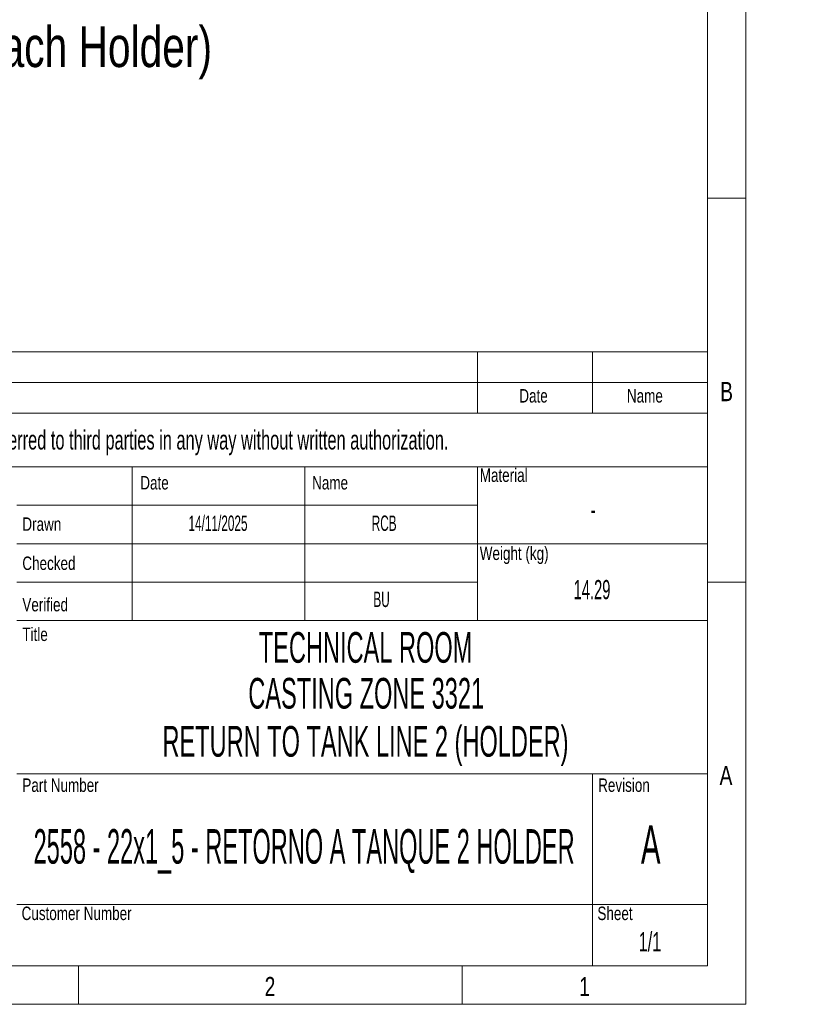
# Model space of a CAD drawing. Header units: millimetres. Extents: x 15 to 598, y 5 to 415.
# Tile 11 of 13: x 494 to 598, y 5 to 133. Entities that reach past the tile are written whole.
import ezdxf

# ---------------------------------------------------------------- set-up
doc = ezdxf.new("R2010")
doc.units = ezdxf.units.MM
doc.layers.add('COTAS', color=166, linetype='Continuous')
doc.layers.add('SLD-0', color=179, linetype='Continuous')
doc.styles.add('SLDTEXTSTYLE0', font='TXT', dxfattribs={"width": 0.75})
doc.styles.add('SLDTEXTSTYLE1', font='TXT', dxfattribs={"width": 0.574367})
doc.styles.add('SLDTEXTSTYLE2', font='TXT', dxfattribs={"width": 0.638186})
doc.styles.add('SLDTEXTSTYLE3', font='TXT', dxfattribs={"width": 0.510549})

msp = doc.modelspace()

# ---------------------------------------------------------------- linework, layer by layer
at = {"color": 7, "linetype": 'Continuous', "lineweight": 18}
for p, q in [((589, 415), (589, 5)), ((584, 410), (584, 10)), ((584, 110), (589, 110)), ((404, 90), (584, 90)), ((554, 90), (554, 82)), ((569, 90), (569, 82)), ((584, 90), (584, 10)), ((404, 86), (584, 86)), ((404, 82), (584, 82)), ((404, 75), (584, 75)), ((509, 75), (509, 55)), ((531.5, 75), (531.5, 55)), ((554, 75), (554, 70)), ((554, 70), (494, 70)), ((554, 70), (554, 65)), ((554, 65), (494, 65)), ((554, 65), (554, 60)), ((554, 65), (584, 65)), ((554, 60), (494, 60)), ((554, 60), (554, 55)), ((584, 60), (589, 60)), ((494, 55), (509, 55)), ((509, 55), (531.5, 55)), ((531.5, 55), (554, 55)), ((554, 55), (584, 55)), ((494, 35), (584, 35)), ((569, 35), (569, 10)), ((494, 18), (584, 18)), ((584, 10), (20, 10)), ((404, 10), (584, 10)), ((502, 10), (502, 5)), ((552, 10), (552, 5)), ((589, 5), (15, 5))]:
    msp.add_line(p, q, dxfattribs=at)

# ---------------------------------------------------------------- texts
at = {"color": 7, "linetype": 'Continuous', "lineweight": 0}
for s, insert, char_height, attachment_point, style in [('B', (586.4809, 86.06267), 2.5, 2, 'SLDTEXTSTYLE0'), ('Date', (561.32058, 85.13631), 1.75, 2, 'SLDTEXTSTYLE0'), ('Name', (575.83281, 85.13631), 1.75, 2, 'SLDTEXTSTYLE0'), ('Material', (554.31017, 74.79649), 1.75, 1, 'SLDTEXTSTYLE0'), ('Date', (510.07035, 73.81161), 1.75, 1, 'SLDTEXTSTYLE0'), ('Name', (532.46556, 73.81161), 1.75, 1, 'SLDTEXTSTYLE0'), ('Drawn', (494.70003, 68.42429), 1.75, 1, 'SLDTEXTSTYLE0'), ('Weight (kg)', (554.31017, 64.62334), 1.75, 1, 'SLDTEXTSTYLE0'), ('Checked', (494.70003, 63.32744), 1.75, 1, 'SLDTEXTSTYLE0'), ('Verified', (494.70003, 57.93582), 1.75, 1, 'SLDTEXTSTYLE0'), ('Title', (494.70003, 54.07419), 1.75, 1, 'SLDTEXTSTYLE0'), ('A', (586.40017, 36.06267), 2.5, 2, 'SLDTEXTSTYLE0'), ('Part Number', (494.70003, 34.42461), 1.75, 1, 'SLDTEXTSTYLE0'), ('Revision', (569.74402, 34.42461), 1.75, 1, 'SLDTEXTSTYLE0'), ('2558 - 22x1_5 - RETORNO A TANQUE 2 HOLDER', (531.42044, 27.81843), 4.5, 2, 'SLDTEXTSTYLE3'), ('Customer Number', (494.6026, 17.72408), 1.75, 1, 'SLDTEXTSTYLE0'), ('Sheet', (569.64658, 17.72408), 1.75, 1, 'SLDTEXTSTYLE0'), ('2', (526.97483, 8.56267), 2.5, 2, 'SLDTEXTSTYLE0'), ('1', (567.97483, 8.56267), 2.5, 2, 'SLDTEXTSTYLE0')]:
    msp.add_mtext(s, dxfattribs=dict(at, insert=insert, char_height=char_height, attachment_point=attachment_point, style=style))
at = {"layer": 'COTAS', "insert": (438.3021, 132.37415), "char_height": 5.2916667, "attachment_point": 1, "style": 'SLDTEXTSTYLE0'}
msp.add_mtext('QTY: 4 units (one for each Holder)', dxfattribs=at)
at = {"layer": 'SLD-0', "color": 7, "attachment_point": 2}
for s, insert, char_height, style in [('This drawing is property of INSERTEC. Must not be copied or transferred to third parties in any way without written authorization.', (489.52452, 79.76737), 2.5, 'SLDTEXTSTYLE2'), ('14/11/2025', (520.19939, 68.66294), 2, 'SLDTEXTSTYLE1'), ('RCB', (541.85295, 68.66294), 2, 'SLDTEXTSTYLE1'), ('-', (569.09125, 70.67163), 2.5, 'SLDTEXTSTYLE1'), ('14.29', (568.93843, 60.26743), 2.5, 'SLDTEXTSTYLE1'), ('BU', (541.51573, 58.74879), 2, 'SLDTEXTSTYLE1'), ('TECHNICAL ROOM', (539.43008, 53.48919), 4, 'SLDTEXTSTYLE1'), ('CASTING ZONE 3321', (539.51141, 47.51473), 4, 'SLDTEXTSTYLE1'), ('RETURN TO TANK LINE 2 (HOLDER)', (539.41954, 41.25275), 4, 'SLDTEXTSTYLE1'), ('A', (576.59481, 28.30463), 5, 'SLDTEXTSTYLE1'), ('1/1', (576.49515, 14.40205), 2.5, 'SLDTEXTSTYLE2')]:
    msp.add_mtext(s, dxfattribs=dict(at, insert=insert, char_height=char_height, style=style))

doc.saveas('drawing.dxf')
